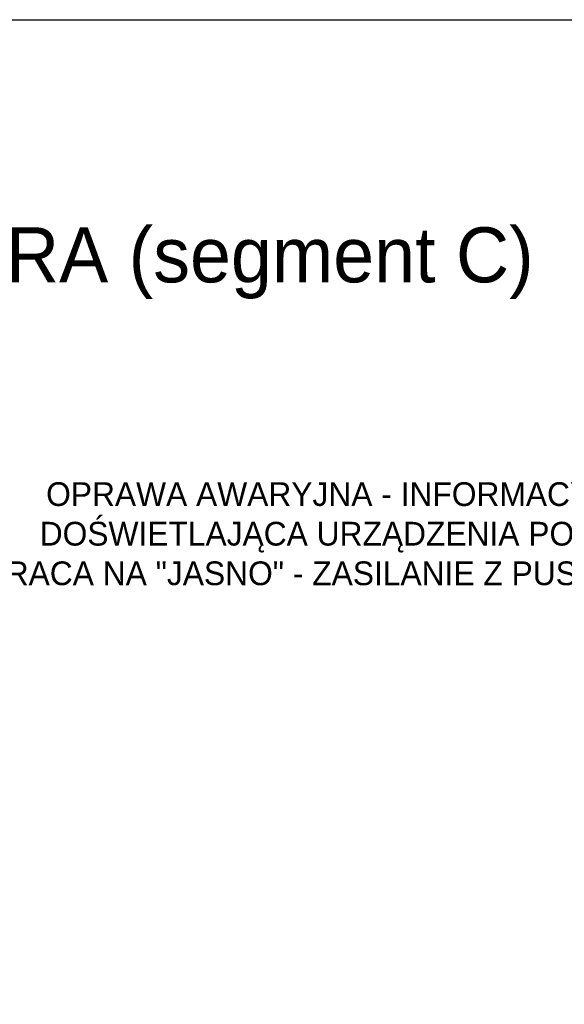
# Model space of a CAD drawing. Header units: centimetres. Extents: x -16053 to 7031, y -7778 to 254.
# Tile 216 of 256: x 1390 to 1785, y -4312 to -3597. Entities that reach past the tile are written whole.
import ezdxf

# ---------------------------------------------------------------- set-up
doc = ezdxf.new("R2010")
doc.units = ezdxf.units.CM
doc.header["$MEASUREMENT"] = 0
doc.layers.add('EL_TABELKI', color=4, linetype='CONTINUOUS')
doc.layers.add('OPISY ELEKTRYCZNE', color=120, linetype='CONTINUOUS')
doc.layers.add('T - opisy', color=250, linetype='CONTINUOUS', lineweight=13)

msp = doc.modelspace()

# ---------------------------------------------------------------- linework, layer by layer
at = {"layer": 'OPISY ELEKTRYCZNE', "linetype": 'ByBlock'}
msp.add_lwpolyline([(-1677.475, -3596.652), (2411.742, -3596.652), (2411.742, -6457.255), (-1677.475, -6457.255)], close=True, dxfattribs=at)

# ---------------------------------------------------------------- texts
at = {"layer": 'EL_TABELKI', "ltscale": 0.35, "insert": (1359.908, -3932.606), "char_height": 17.25082, "width": 871.67138, "attachment_point": 1}
msp.add_mtext('\\pxqc;OPRAWA AWARYJNA - INFORMACYJNA Z PIKTOGRAMEM "HYDRANT" \\PDOŚWIETLAJĄCA URZĄDZENIA POŻAROWE - 1H AT min.300lm 3W IP42\\PPRACA NA "JASNO" - ZASILANIE Z PUSZKI OŚWIETLENIOWEJ Z FAZĄ "STAŁĄ"', dxfattribs=at)
at = {"layer": 'T - opisy', "linetype": 'Continuous'}
msp.add_text('RZUT I PIĘTRA (segment C)', height=40, dxfattribs=at).set_placement((1073.581, -3787.457))

doc.saveas('drawing.dxf')
